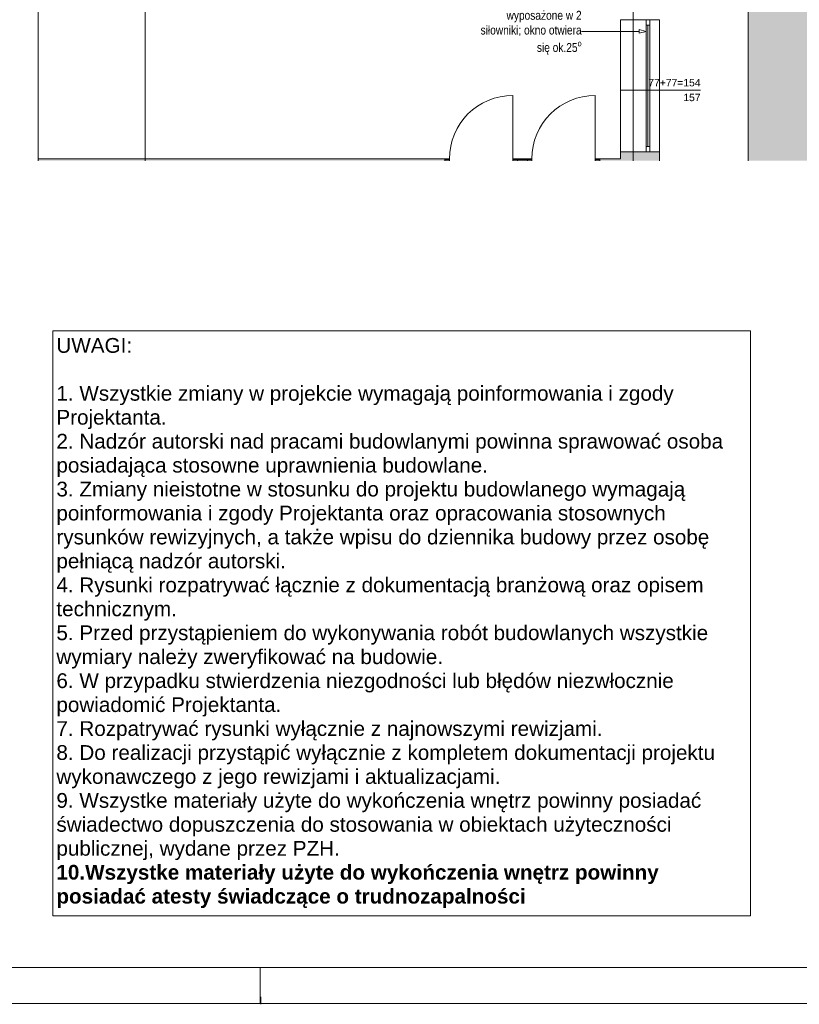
# Paper-space layout 'A-06 INWENTARYZACJA - PIĘTRO 3' of a CAD drawing. Header units: millimetres. Extents: x 0 to 500, y 0 to 350.
# Tile 8 of 12: x 287 to 393, y 0 to 133. Entities that reach past the tile are written whole.
import ezdxf
from ezdxf.xclip import XClip

# ---------------------------------------------------------------- set-up
doc = ezdxf.new("R2010")
doc.units = ezdxf.units.MM
doc.header["$MEASUREMENT"] = 0
doc.header["$XCLIPFRAME"] = 0
doc.linetypes.add('DASHDOTX2', pattern=[1000, 500, -250, 0, -250])
doc.linetypes.add('PRZERYWANA_DU_A', pattern=[550, 350.0000000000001, -199.9999999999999])
for name, color, linetype, lineweight in [('0_Nr_pióra__2', 8, 'Continuous', 13), ('A_stolarka_Nr_pióra__3', 252, 'Continuous', 13), ('A_ściany_Nr_pióra__1', 7, 'Continuous', 20), ('Drzwi Archicad_Nr_pióra__1', 7, 'Continuous', 20)]:
    doc.layers.add(name, color=color, linetype=linetype, lineweight=lineweight)
for name, color, linetype, lineweight, true_color in [('A_Arkusz_Nr_pióra__255', 7, 'Continuous', 15, 0x242424), ('A_opis_Nr_pióra__255', 7, 'Continuous', 15, 0x242424), ('A_opis_Nr_pióra__8', 7, 'Continuous', 13, 0x4c4c4c), ('A_osie_Nr_pióra__16', 7, 'Continuous', 5, 0x0f0f0f), ('A_ściany_Nr_pióra__19', 7, 'Continuous', 5, 0x191919), ('Okna Archicada_Nr_pióra__19', 7, 'Continuous', 5, 0x191919)]:
    doc.layers.add(name, color=color, linetype=linetype, lineweight=lineweight, true_color=true_color)
for name, color, linetype in [('A_podrys', 7, 'Continuous'), ('A_ściany', 7, 'Continuous'), ('Drzwi Archicad', 7, 'Continuous')]:
    doc.layers.add(name, color=color, linetype=linetype)
doc.styles.add('STYL_AUTOMATYCZNY_1', font='arial.ttf')
doc.styles.add('STYL_AUTOMATYCZNY_2', font='ARIALN.TTF')

# ---------------------------------------------------------------- blocks, each defined once
blk = doc.blocks.new('Rysunek_2_2', base_point=(-1734.825148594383, -269.9524883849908))
at = {"linetype": 'Continuous', "lineweight": 0, "true_color": 0x484848}
blk.add_hatch(color=251, dxfattribs=at).paths.add_polyline_path([(405.0399642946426, 317.932345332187), (289.9747524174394, 317.932345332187), (289.9747524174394, 272.9323449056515), (386.0399598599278, 272.9323449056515), (386.0399598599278, 114.1223486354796), (405.0399642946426, 114.1223486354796)])
at = {"layer": 'A_ściany', "linetype": 'Continuous', "lineweight": 0, "true_color": 0x000000}
for points in [[(368.759960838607, 115.3223476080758), (368.759960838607, 114.1223457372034), (374.0399596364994, 114.1223457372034), (374.0399596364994, 115.3223476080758)], [(345.0219585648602, 114.3723450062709), (289.9747494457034, 114.3723450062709), (289.9747494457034, 114.1223476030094), (345.0219585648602, 114.1223476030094)], [(356.1719588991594, 114.3723466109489), (354.8219611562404, 114.3723466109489), (354.8219611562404, 114.1223470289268), (356.1719588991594, 114.1223470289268)], [(368.7599594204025, 114.3723466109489), (365.9719608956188, 114.3723466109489), (365.9719608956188, 114.1223470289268), (368.7599594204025, 114.1223470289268)]]:
    blk.add_hatch(color=18, dxfattribs=at).paths.add_polyline_path(points)
at = {"layer": 'Drzwi Archicad', "linetype": 'Continuous', "lineweight": 0, "true_color": 0xfdfdfd}
for points in [[(345.0219606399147, 114.3723447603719), (345.0219606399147, 114.1223445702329), (345.6219598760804, 114.1223445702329), (345.6219598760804, 114.3723447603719)], [(354.2219590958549, 114.1223445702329), (354.8219613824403, 114.1223445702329), (354.8219613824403, 114.3723447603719), (354.2219590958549, 114.3723447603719)], [(356.171961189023, 114.3723447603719), (356.171961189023, 114.1223445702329), (356.7719604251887, 114.1223445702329), (356.7719604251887, 114.3723447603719)], [(365.3719596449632, 114.1223445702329), (365.971958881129, 114.1223445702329), (365.971958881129, 114.3723447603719), (365.3719596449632, 114.3723447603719)]]:
    blk.add_hatch(color=7, dxfattribs=at).paths.add_polyline_path(points)
at = {"layer": '0_Nr_pióra__2', "color": 8, "linetype": 'PRZERYWANA_DU_A', "lineweight": 13, "flags": 128}
for points in [[(386.0399603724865, 114.1223457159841), (386.0399603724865, 272.9323457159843), (289.9747501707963, 272.9323457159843)], [(289.9747501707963, 272.9323457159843), (289.9747501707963, 114.1223457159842)], [(289.9747501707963, 114.1223457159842), (386.0399603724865, 114.1223457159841)]]:
    blk.add_lwpolyline(points, dxfattribs=at)
at = {"layer": 'A_opis_Nr_pióra__255', "color": 250, "linetype": 'Continuous', "lineweight": 15, "true_color": 0x242424}
for p, q in [((365.3874628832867, 131.6452837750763), (363.5185424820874, 131.6452837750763)), ((371.2987692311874, 131.6452837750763), (365.3874628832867, 131.6452837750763)), ((371.2987692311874, 131.3952863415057), (371.2987692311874, 131.8952842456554)), ((372.2317807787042, 131.6452837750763), (371.2987692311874, 131.8952842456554)), ((372.2317807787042, 131.6452837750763), (371.2987692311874, 131.3952863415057))]:
    blk.add_line(p, q, dxfattribs=at)
at = {"layer": 'A_osie_Nr_pióra__16', "color": 250, "linetype": 'DASHDOTX2', "lineweight": 5, "true_color": 0x0f0f0f}
for p, q in [((304.471959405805, 258.5803203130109), (304.471959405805, 114.1223459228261)), ((370.4719590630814, 258.5803203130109), (370.4719590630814, 114.1223459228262))]:
    blk.add_line(p, q, dxfattribs=at)
at = {"layer": 'A_stolarka_Nr_pióra__3', "color": 252, "linetype": 'Continuous', "lineweight": 13}
blk.add_line((379.6121944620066, 123.6949359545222), (368.7389050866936, 123.6949359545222), dxfattribs=at)
at = {"layer": 'A_ściany_Nr_pióra__1', "color": 7, "linetype": 'Continuous', "lineweight": 20}
for p, q in [((374.0399610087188, 133.2223446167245), (368.7599606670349, 133.2223446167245)), ((374.0399610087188, 115.3223467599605), (368.7599606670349, 115.3223467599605)), ((345.0219607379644, 114.3723461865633), (344.5519593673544, 114.3723461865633)), ((345.0219606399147, 114.3723447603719), (345.0219606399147, 114.1223445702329)), ((354.8219591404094, 114.3723461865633), (355.2919605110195, 114.3723461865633)), ((354.8219613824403, 114.3723447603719), (354.8219613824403, 114.1223445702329)), ((356.171961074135, 114.3723461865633), (355.7019597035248, 114.3723461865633)), ((356.171961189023, 114.3723447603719), (356.171961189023, 114.1223445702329)), ((365.97195947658, 114.3723461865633), (366.44196084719, 114.3723461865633)), ((365.971958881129, 114.3723447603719), (365.971958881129, 114.1223445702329))]:
    blk.add_line(p, q, dxfattribs=at)
at = {"layer": 'A_ściany_Nr_pióra__1', "color": 7, "linetype": 'Continuous', "lineweight": 20, "flags": 128}
for points in [[(368.7599603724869, 115.3223457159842), (368.7599603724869, 114.3723457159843)], [(374.0399603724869, 114.1223457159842), (374.0399603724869, 115.3223457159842)], [(345.0219603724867, 114.3723457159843), (289.9747501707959, 114.3723457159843)], [(356.1719603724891, 114.3723457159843), (354.821960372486, 114.3723457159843)], [(368.7599603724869, 114.3723457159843), (365.9719603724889, 114.3723457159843)]]:
    blk.add_lwpolyline(points, dxfattribs=at)
at = {"layer": 'A_ściany_Nr_pióra__19', "color": 250, "linetype": 'Continuous', "lineweight": 5, "true_color": 0x191919}
for p, q in [((368.7599606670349, 133.2223446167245), (368.7599606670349, 115.3223467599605)), ((374.0399610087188, 115.3223467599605), (374.0399610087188, 133.2223446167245))]:
    blk.add_line(p, q, dxfattribs=at)
at = {"layer": 'Drzwi Archicad_Nr_pióra__1', "color": 7, "linetype": 'Continuous', "lineweight": 20}
for p, q in [((354.2219616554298, 114.3723461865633), (354.2219616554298, 122.9723465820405)), ((365.3719589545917, 114.3723461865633), (365.3719589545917, 122.9723465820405)), ((345.0219607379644, 114.3723461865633), (344.5519593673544, 114.3723461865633)), ((345.0219607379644, 114.3723461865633), (344.5519593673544, 114.3723461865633)), ((345.6219598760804, 114.3723447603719), (345.0219607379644, 114.3723461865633)), ((345.0219607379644, 114.3723461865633), (345.0219606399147, 114.1223445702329)), ((345.0219606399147, 114.3723447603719), (345.0219606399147, 114.1223445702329)), ((345.0219606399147, 114.3723447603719), (345.0219606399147, 114.1223445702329)), ((345.6219598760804, 114.1223445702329), (345.6219598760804, 114.3723447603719)), ((354.2219616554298, 114.3723461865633), (354.2219590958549, 114.1223445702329)), ((354.8219591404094, 114.3723461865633), (354.2219616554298, 114.3723461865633)), ((354.8219591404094, 114.3723461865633), (355.2919605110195, 114.3723461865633)), ((354.8219591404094, 114.3723461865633), (355.2919605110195, 114.3723461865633)), ((354.8219613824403, 114.1223445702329), (354.8219613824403, 114.3723447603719)), ((354.8219613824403, 114.3723447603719), (354.8219613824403, 114.1223445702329)), ((354.8219613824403, 114.3723447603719), (354.8219613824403, 114.1223445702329)), ((356.171961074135, 114.3723461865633), (355.7019597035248, 114.3723461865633)), ((356.171961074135, 114.3723461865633), (355.7019597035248, 114.3723461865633)), ((356.7719604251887, 114.3723447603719), (356.171961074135, 114.3723461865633)), ((356.171961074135, 114.3723461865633), (356.171961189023, 114.1223445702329)), ((356.171961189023, 114.3723447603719), (356.171961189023, 114.1223445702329)), ((356.171961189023, 114.3723447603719), (356.171961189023, 114.1223445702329)), ((356.7719604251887, 114.1223445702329), (356.7719604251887, 114.3723447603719)), ((365.97195947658, 114.3723461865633), (365.3719589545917, 114.3723461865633)), ((365.3719589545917, 114.3723461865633), (365.3719596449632, 114.1223445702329)), ((365.97195947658, 114.3723461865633), (366.44196084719, 114.3723461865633)), ((365.97195947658, 114.3723461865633), (366.44196084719, 114.3723461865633)), ((365.971958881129, 114.1223445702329), (365.971958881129, 114.3723447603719)), ((365.971958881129, 114.3723447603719), (365.971958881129, 114.1223445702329)), ((365.971958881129, 114.3723447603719), (365.971958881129, 114.1223445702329))]:
    blk.add_line(p, q, dxfattribs=at)
for centre in [(354.2219603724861, 114.3723457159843), (365.371960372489, 114.3723457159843)]:
    blk.add_arc(centre, 8.599999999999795, 90, 180, dxfattribs=at)
at = {"layer": 'Okna Archicada_Nr_pióra__19', "color": 250, "linetype": 'Continuous', "lineweight": 5, "true_color": 0x191919}
for p, q in [((372.2399594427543, 115.3223467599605), (372.2399594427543, 133.2223446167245)), ((372.2399594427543, 133.2223446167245), (372.7399603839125, 133.2223446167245)), ((372.2399594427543, 132.4723462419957), (372.7399603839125, 132.4723462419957)), ((372.4899599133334, 116.0723451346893), (372.4899599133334, 132.4723462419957)), ((372.7399603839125, 133.2223446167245), (372.7399603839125, 115.3223467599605)), ((372.2399594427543, 116.0723451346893), (372.7399603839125, 116.0723451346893)), ((372.7399603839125, 115.3223467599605), (372.2399594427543, 115.3223467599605))]:
    blk.add_line(p, q, dxfattribs=at)
at = {"layer": 'A_opis_Nr_pióra__8', "color": 251, "linetype": 'Continuous', "lineweight": 13, "true_color": 0x4c4c4c, "insert": (363.5185423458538, 131.4586845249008), "char_height": 1.2, "width": 12.52487981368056, "attachment_point": 6, "line_spacing_factor": 1.000876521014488, "style": 'STYL_AUTOMATYCZNY_2'}
blk.add_mtext('\\A1;{\\pqr;\\fArial Narrow|b0|i0|c238|p0;\\W1.000000;wyposażone w 2 siłowniki; okno otwiera się ok.25\\fArial Narrow|b0|i0|c238|p0;\\W1.000000;\\A1{\\H.66x;\\So^  ;}}', dxfattribs=at)
at = {"layer": 'A_stolarka_Nr_pióra__3', "color": 252, "linetype": 'Continuous', "lineweight": 13, "char_height": 1, "attachment_point": 9, "style": 'STYL_AUTOMATYCZNY_1'}
for s, insert in [('\\A1;{\\pqr;\\fArial|b0|i0|c238|p0;\\W1.000000;77+77=154}', (379.6121944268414, 124.1782685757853)), ('\\A1;{\\pqr;\\fArial|b0|i0|c238|p0;\\W1.000000;157}', (379.6121944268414, 122.1782685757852))]:
    blk.add_mtext(s, dxfattribs=dict(at, insert=insert))
blk = doc.blocks.new('Rysunek_3_3', base_point=(-1969.989426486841, -490.619140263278))
at = {"layer": '0_Nr_pióra__2', "color": 8, "linetype": 'Continuous', "lineweight": 13}
for p, q in [((386.3663214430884, 91.07528247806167), (291.9418262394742, 91.07528247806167)), ((291.9418262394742, 91.07528247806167), (291.9418262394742, 11.89018275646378)), ((386.3663214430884, 11.89018275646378), (386.3663214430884, 91.07528247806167)), ((291.9418262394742, 11.89018275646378), (386.3663214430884, 11.89018275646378))]:
    blk.add_line(p, q, dxfattribs=at)
at = {"layer": '0_Nr_pióra__2', "color": 8, "linetype": 'Continuous', "lineweight": 13, "insert": (292.4418261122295, 90.1181403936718), "char_height": 2, "width": 93.4244950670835, "attachment_point": 1, "line_spacing_factor": 0.9725837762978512, "style": 'STYL_AUTOMATYCZNY_1'}
blk.add_mtext('\\A1;{\\pql;\\fArial|b0|i0|c238|p0;\\W1.000000;UWAGI:\\P\\pql;\\fArial|b0|i0|c238|p0;\\W1.000000;\\P\\pql;\\fArial|b0|i0|c238|p0;\\W1.000000;1. Wszystkie zmiany w projekcie wymagają poinformowania i zgody Projektanta.\\P\\pql;\\fArial|b0|i0|c238|p0;\\W1.000000;2. Nadzór autorski nad pracami budowlanymi powinna sprawować osoba posiadająca stosowne uprawnienia budowlane.\\P\\pql;\\fArial|b0|i0|c238|p0;\\W1.000000;3. Zmiany nieistotne w stosunku do projektu budowlanego wymagają poinformowania i zgody Projektanta oraz opracowania stosownych rysunków rewizyjnych, a także wpisu do dziennika budowy przez osobę pełniącą nadzór autorski.\\P\\pql;\\fArial|b0|i0|c238|p0;\\W1.000000;4. Rysunki rozpatrywać łącznie z dokumentacją branżową oraz opisem technicznym.\\P\\pql;\\pt3.76365;\\fArial|b0|i0|c238|p0;\\W1.000000;5. Przed przystąpieniem do wykonywania robót budowlanych wszystkie wymiary należy zweryfikować na budowie.\\P\\pql;\\fArial|b0|i0|c238|p0;\\W1.000000;6. W przypadku stwierdzenia niezgodności lub błędów niezwłocznie powiadomić Projektanta.\\P\\pql;\\fArial|b0|i0|c238|p0;\\W1.000000;7. Rozpatrywać rysunki wyłącznie z najnowszymi rewizjami.\\P\\pql;\\fArial|b0|i0|c238|p0;\\W1.000000;8. Do realizacji przystąpić wyłącznie z kompletem dokumentacji projektu wykonawczego z jego rewizjami i aktualizacjami.\\P\\pql;\\fArial|b0|i0|c238|p0;\\W1.000000;9. Wszystke materiały użyte do wykończenia wnętrz powinny posiadać świadectwo dopuszczenia do stosowania w obiektach użyteczności publicznej, wydane przez PZH.\\P\\pql;\\fArial|b1|i0|c238|p0;\\W1.000000;10.Wszystke materiały użyte do wykończenia wnętrz powinny posiadać atesty świadczące o trudnozapalności}', dxfattribs=at)

psp = doc.layouts.new('A-06 INWENTARYZACJA - PIĘTRO 3')

# ---------------------------------------------------------------- linework, layer by layer
at = {"layer": 'A_Arkusz_Nr_pióra__255', "color": 250, "linetype": 'Continuous', "lineweight": 15, "true_color": 0x242424}
for p, q in [((495.1000000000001, 4.900001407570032), (29.89980349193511, 4.900326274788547)), ((320.0000000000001, 1.151167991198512e-14), (320.0000000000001, 4.900000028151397)), ((320.1, -0.09999999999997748), (320.1, 0.9000000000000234))]:
    psp.add_line(p, q, dxfattribs=at)
at = {"layer": 'A_Arkusz_Nr_pióra__255', "color": 250, "linetype": 'Continuous', "lineweight": 15, "true_color": 0x242424, "flags": 128}
psp.add_lwpolyline([(0, 350), (500, 350), (500, 1.151167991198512e-14), (0, 1.151167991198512e-14)], close=True, dxfattribs=at)

# ---------------------------------------------------------------- block references
at = {"color": 37, "linetype": 'Continuous', "lineweight": 5, "true_color": 0x656532}
ref = psp.add_blockref('Rysunek_3_3', (-1969.989426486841, -490.619140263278), dxfattribs=at)
XClip(ref).set_block_clipping_path([(290.5804836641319, 10.62004442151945), (387.997395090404, 92.61560576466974)])
at = {"layer": 'A_podrys', "color": 37, "linetype": 'Continuous', "lineweight": 5, "true_color": 0x656532}
ref = psp.add_blockref('Rysunek_2_2', (-1734.825148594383, -269.9524883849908), dxfattribs=at)
XClip(ref).set_block_clipping_path([(289.974750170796, 114.1223457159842), (405.0399603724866, 317.9323457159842)])

doc.saveas('drawing.dxf')
